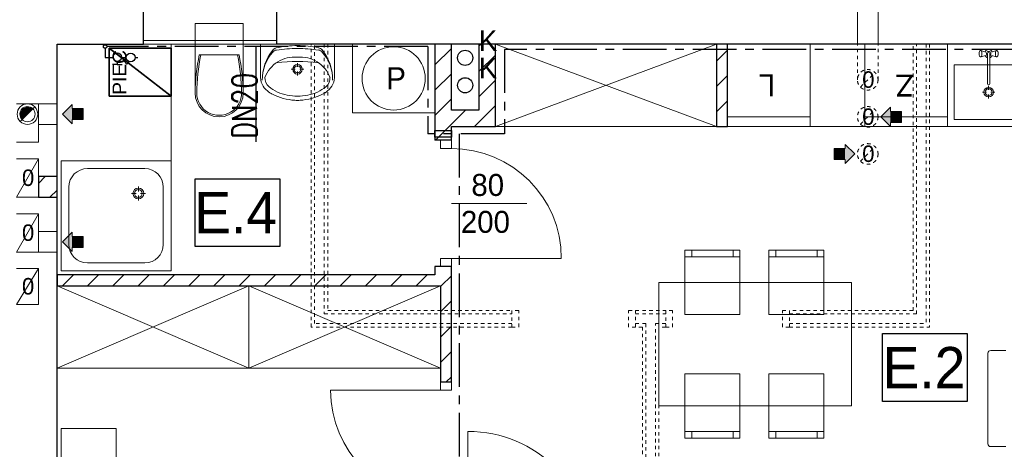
# Model space of a CAD drawing. Extents: x -220425 to -32551, y -64521 to 77206.
# Tile 20 of 59: x -181694 to -174528, y -6896 to -3767. Entities that reach past the tile are written whole.
import ezdxf
from ezdxf.lldxf.tags import DXFTag

# ---------------------------------------------------------------- set-up
doc = ezdxf.new("R2010")
doc.units = 0
doc.header["$MEASUREMENT"] = 0
for name, pattern in [('Hidden Line', [50, 25, -25]), ('Krawędzie ukryte', [150, 100, -50]), ('MITTE', [50.8, 31.75, -6.35, 6.35, -6.35])]:
    doc.linetypes.add(name, pattern=pattern)
for name, color, linetype in [('#op-kan-san', 3, 'Continuous'), ('#opisy', 252, 'Continuous'), ('_MK_opis gazu', 3, 'Continuous'), ('armatura', 6, 'Continuous'), ('Drzwi ArchiCAD', 7, 'Continuous')]:
    doc.layers.add(name, color=color, linetype=linetype)
for name, color, linetype, lineweight, true_color in [('Arch drzwi_Nr_Pióra__4', 7, 'Continuous', 9, 0x029e21), ('Arch obudowy GK_Nr_Pióra__9', 7, 'Continuous', 13, 0x3dad99), ('Arch okna_Nr_Pióra__4', 7, 'Continuous', 9, 0x029e21), ('arch wypelnienia_Nr_Pióra__89', 7, 'Continuous', 20, 0x71cebe), ('Arch wyposarzenie_Nr_Pióra__9', 7, 'Continuous', 13, 0x3dad99), ('Arch wyposazenie_Nr_Pióra__9', 7, 'Continuous', 13, 0x3dad99)]:
    doc.layers.add(name, color=color, linetype=linetype, lineweight=lineweight, true_color=true_color)
for name, color, linetype, lineweight in [('Arch IS_Nr_Pióra__52', 34, 'Continuous', 25), ('Arch kominy_Nr_Pióra__1', 7, 'Continuous', 25), ('Arch kominy_Nr_Pióra__10', 134, 'Continuous', 18), ('Arch kominy_Nr_Pióra__21', 7, 'Continuous', 9), ('Arch opisy_Nr_Pióra__21', 7, 'Continuous', 9), ('arch wypelnienia_Nr_Pióra__21', 7, 'Continuous', 9), ('Arch wyposazenie_Nr_Pióra__26', 5, 'Continuous', 35), ('Arch ściany nośne_Nr_Pióra__21', 7, 'Continuous', 9), ('Arch ściany nośne_Nr_Pióra__27', 7, 'Continuous', 30), ('Drzwi ArchiCAD_Nr_Pióra__27', 7, 'Continuous', 30), ('Drzwi ArchiCAD_Nr_Pióra__5', 7, 'Continuous', 13), ('INWENT OPISY_Nr_Pióra__52', 34, 'Continuous', 25), ('INWENT. DRZWI_Nr_Pióra__101', 8, 'Continuous', 13), ('INWENT.ŚCIANY_Nr_Pióra__1', 7, 'Continuous', 25), ('INWENT.ŚCIANY_Nr_Pióra__101', 8, 'Continuous', 13), ('IS_Zimna_woda', 5, 'SOLID', 30), ('Istniejące kominy_Nr_Pióra__5', 7, 'Continuous', 13), ('Istniejące stropy_Nr_Pióra__5', 7, 'Continuous', 13)]:
    doc.layers.add(name, color=color, linetype=linetype, lineweight=lineweight)
doc.styles.add('GENERATED_STYLE_4', font='txt')
doc.styles.add('GENERATED_STYLE_6', font='txt')
doc.styles.add('GENERATED_STYLE_8', font='arial.ttf')
doc.styles.add('ROMANS', font='romans.shx', dxfattribs={"width": 0.85, "height": 0.11})
tags = doc.linetypes.add('SOLID', pattern=[10, 10, 0]).pattern_tags.tags
tags[6:7] = [DXFTag(74, 4), DXFTag(75, 0), DXFTag(340, '0'), DXFTag(46, 0.0), DXFTag(50, 0.0), DXFTag(44, 0.0), DXFTag(45, 0.0)]
tags[4:5] = [DXFTag(74, 4), DXFTag(75, 0), DXFTag(340, '0'), DXFTag(46, 0.0), DXFTag(50, 0.0), DXFTag(44, 0.0), DXFTag(45, 0.0)]
pattern_1 = [(45, (197252.38, 10015.15), (-91.92388, 91.92388), [])]

# ---------------------------------------------------------------- blocks, each defined once
blk = doc.blocks.new('A$C68B6B573')
at = {"layer": 'Arch ściany nośne_Nr_Pióra__21', "linetype": 'Continuous'}
h = blk.add_hatch(dxfattribs=at)
h.set_pattern_fill('Common_Brick', color=252, style=0, pattern_type=2)
h.set_pattern_definition(pattern_1)
h.paths.add_polyline_path([(18700, 5590), (18700, 6070), (18580, 6070), (18580, 5470)], flags=0)
h = blk.add_hatch(dxfattribs=at)
h.set_pattern_fill('Common_Brick', color=252, style=0, pattern_type=2)
h.set_pattern_definition(pattern_1)
h.paths.add_polyline_path([(19020, 5470), (19020, 6070), (18900, 6070), (18900, 5590)], flags=0)
h = blk.add_hatch(dxfattribs=at)
h.set_pattern_fill('Common_Brick', color=252, style=0, pattern_type=2)
h.set_pattern_definition(pattern_1)
h.paths.add_polyline_path([(20710, 5470), (20710, 6070), (20630, 6070), (20630, 5470)], flags=0)
h = blk.add_hatch(dxfattribs=at)
h.set_pattern_fill('Common_Brick', color=252, style=0, pattern_type=2)
h.set_pattern_definition(pattern_1)
h.paths.add_polyline_path([(18580, 5470), (19020, 5470), (18900, 5590), (18700, 5590)], flags=0)
h = blk.add_hatch(dxfattribs=at)
h.set_pattern_fill('Common_Brick', color=252, style=0, pattern_type=2)
h.set_pattern_definition(pattern_1)
h.paths.add_polyline_path([(18700, 5470), (18580, 5470), (18580, 5370), (18620, 5370), (18700, 5370)], flags=0)
h = blk.add_hatch(dxfattribs=at)
h.set_pattern_fill('Common_Brick', color=252, style=0, pattern_type=2)
h.set_pattern_definition(pattern_1)
h.paths.add_polyline_path([(15830, 4955), (15830, 5105), (15695, 5105), (15695, 4955)], flags=0)
h = blk.add_hatch(dxfattribs=at)
h.set_pattern_fill('Common_Brick', color=252, style=0, pattern_type=2)
h.set_pattern_definition(pattern_1)
h.paths.add_polyline_path([(18580, 4310), (18700, 4310), (18700, 4450), (18620, 4450), (18580, 4450)], flags=0)
h = blk.add_hatch(dxfattribs=at)
h.set_pattern_fill('Common_Brick', color=252, style=0, pattern_type=2)
h.set_pattern_definition(pattern_1)
h.paths.add_polyline_path([(18580, 4390), (15830, 4390), (15830, 4310), (18580, 4310)], flags=0)
h = blk.add_hatch(dxfattribs=at)
h.set_pattern_fill('Common_Brick', color=252, style=0, pattern_type=2)
h.set_pattern_definition(pattern_1)
h.paths.add_polyline_path([(18700, 4310), (18620, 4310), (18620, 3610), (18700, 3610)], flags=0)
at = {"color": 252}
for p, q in [((16835, 4595.4), (16835, 5089.5)), ((16835, 5089.5), (17450.6, 5089.5)), ((17450.6, 5089.5), (17450.6, 4595.4)), ((17450.6, 4595.4), (16835, 4595.4)), ((21837.6, 3467.5), (21837.6, 3961.6)), ((21837.6, 3961.6), (22453.1, 3961.6)), ((22453.1, 3961.6), (22453.1, 3467.5)), ((22453.1, 3467.5), (21837.6, 3467.5))]:
    blk.add_line(p, q, dxfattribs=at)
at = {"layer": 'Arch IS_Nr_Pióra__52', "color": 252, "linetype": 'Continuous'}
for centre in [(18800, 5970), (18800, 5770)]:
    blk.add_circle(centre, 55, dxfattribs=at)
at = {"layer": 'Arch kominy_Nr_Pióra__1', "color": 252, "linetype": 'Continuous'}
for points in [[(15940, 5490), (15870, 5560), (15940, 5630)], [(16020, 5520), (15940, 5600), (16020, 5600)], [(15940, 5520), (15940, 5600), (16020, 5520)], [(21895, 5470), (21825, 5540), (21895, 5610)], [(21975, 5500), (21895, 5580), (21975, 5580)], [(21895, 5500), (21895, 5580), (21975, 5500)], [(21565, 5230), (21485, 5310), (21565, 5310)], [(21485, 5230), (21485, 5310), (21565, 5230)], [(21565, 5200), (21565, 5340), (21635, 5270)], [(15940, 4560), (15870, 4630), (15940, 4700)], [(16020, 4590), (15940, 4670), (16020, 4670)], [(15940, 4590), (15940, 4670), (16020, 4590)]]:
    blk.add_solid(points, dxfattribs=at)
at = {"layer": 'Arch kominy_Nr_Pióra__21', "color": 252, "linetype": 'Continuous'}
for p, q in [((21655, 6070), (21655, 6490)), ((21805, 6070), (21805, 6490)), ((15668, 5613), (15562, 5507)), ((15695, 5635), (15830, 5635)), ((15830, 5635), (15830, 5485)), ((15940, 5630), (15870, 5560)), ((15940, 5600), (15940, 5630)), ((16020, 5600), (15940, 5600)), ((16020, 5600), (16020, 5520)), ((21825, 5540), (21895, 5610)), ((21895, 5580), (21895, 5610)), ((15870, 5560), (15940, 5490)), ((16020, 5520), (15940, 5520)), ((15940, 5520), (15940, 5490)), ((21895, 5470), (21825, 5540)), ((21975, 5580), (21895, 5580)), ((21975, 5500), (21975, 5580)), ((15695, 5485), (15830, 5485)), ((21975, 5500), (21895, 5500)), ((21895, 5500), (21895, 5470)), ((21485, 5310), (21565, 5310)), ((21485, 5230), (21485, 5310)), ((21635, 5270), (21565, 5340)), ((21565, 5310), (21565, 5340)), ((21565, 5200), (21635, 5270)), ((21485, 5230), (21565, 5230)), ((21565, 5230), (21565, 5200)), ((15695, 4705), (15830, 4705)), ((15830, 4705), (15830, 4555)), ((15940, 4700), (15870, 4630)), ((15940, 4670), (15940, 4700)), ((16020, 4670), (15940, 4670)), ((16020, 4670), (16020, 4590)), ((15870, 4630), (15940, 4560)), ((16020, 4590), (15940, 4590)), ((15940, 4590), (15940, 4560)), ((15695, 4555), (15830, 4555))]:
    blk.add_line(p, q, dxfattribs=at)
at = {"layer": 'Arch kominy_Nr_Pióra__21', "color": 252, "linetype": 'Hidden Line'}
for p, q in [((21655, 5810), (21655, 6070)), ((21805, 5810), (21805, 6070)), ((21677, 5757), (21783, 5863)), ((21677, 5487), (21783, 5593)), ((21677, 5217), (21783, 5323))]:
    blk.add_line(p, q, dxfattribs=at)
for centre in [(21730, 5810), (21730, 5540), (21730, 5270)]:
    blk.add_circle(centre, 75, dxfattribs=at)
at = {"layer": 'Arch kominy_Nr_Pióra__21', "color": 252, "linetype": 'Continuous'}
for radius in [75, 55]:
    blk.add_circle((15615, 5560), radius, dxfattribs=at)
at = {"layer": 'Arch obudowy GK_Nr_Pióra__9', "color": 252, "linetype": 'Continuous'}
for p, q in [((17430, 6095), (16460, 6095)), ((16460, 6070), (17430, 6070))]:
    blk.add_line(p, q, dxfattribs=at)
at = {"layer": 'Arch okna_Nr_Pióra__4', "color": 252, "linetype": 'Continuous'}
blk.add_line((19250, 4910), (18700, 4910), dxfattribs=at)
at = {"layer": 'Arch opisy_Nr_Pióra__21', "color": 252, "linetype": 'Continuous'}
for p, q in [((16835, 4595.4), (16835, 5089.5)), ((16835, 5089.5), (17450.6, 5089.5)), ((17450.6, 5089.5), (17450.6, 4595.4)), ((17450.6, 4595.4), (16835, 4595.4)), ((21837.6, 3467.5), (21837.6, 3961.6)), ((21837.6, 3961.6), (22453.1, 3961.6)), ((22453.1, 3961.6), (22453.1, 3467.5)), ((22453.1, 3467.5), (21837.6, 3467.5))]:
    blk.add_line(p, q, dxfattribs=at)
at = {"layer": 'arch wypelnienia_Nr_Pióra__21', "color": 252, "linetype": 'Continuous'}
blk.add_line((15576.1, 5521.1), (15653.9, 5598.9), dxfattribs=at)
for start, end in [(45, 180), (180, 225)]:
    blk.add_arc((15615, 5560), 55, start, end, dxfattribs=at)
at = {"layer": 'arch wypelnienia_Nr_Pióra__89', "color": 252, "linetype": 'Continuous'}
for points in [[(15576.1, 5521.1), (15564.2, 5570.1), (15576.1, 5598.9)], [(15615, 5560), (15576.1, 5598.9), (15615, 5615)], [(15576.1, 5521.1), (15576.1, 5598.9), (15615, 5560)], [(15615, 5560), (15615, 5615), (15653.9, 5598.9)], [(15564.2, 5539), (15560, 5560), (15564.2, 5570.1)], [(15564.2, 5539), (15564.2, 5570.1), (15576.1, 5521.1)]]:
    blk.add_solid(points, dxfattribs=at)
at = {"layer": 'Arch wyposarzenie_Nr_Pióra__9', "color": 252, "linetype": 'Continuous'}
for p, q in [((16660, 4420), (16660, 6070)), ((17849.9, 6070), (17309.9, 6070)), ((17309.9, 6070), (17309.9, 5841.5)), ((17494.8, 6070), (17665, 6070)), ((17849.9, 6070), (17849.9, 5841.5)), ((22549.6, 6022.6), (22544.4, 6018.8)), ((22552.4, 6024), (22549.6, 6022.6)), ((22589.9, 6012), (22552.4, 6024)), ((22555.2, 6022.6), (22552.4, 6024)), ((22557.7, 6018.4), (22555.2, 6022.6)), ((22630.1, 6012), (22667.6, 6024)), ((22664.8, 6022.6), (22662.3, 6018.4)), ((22667.6, 6024), (22664.8, 6022.6)), ((22670.4, 6022.6), (22667.6, 6024)), ((22670.4, 6022.6), (22675.6, 6018.8)), ((22540.9, 6010), (22540, 6003.5)), ((22540, 6003.5), (22540, 5996.5)), ((22540, 5996.5), (22540.9, 5990)), ((22542.4, 6015.3), (22540.9, 6010)), ((22540.9, 5990), (22542.4, 5984.7)), ((22544.4, 6018.8), (22542.4, 6015.3)), ((22542.4, 5984.7), (22544.4, 5981.2)), ((22549.6, 5977.4), (22544.4, 5981.2)), ((22549.6, 5977.4), (22552.4, 5976)), ((22589.9, 5988), (22552.4, 5976)), ((22552.4, 5976), (22555.2, 5977.4)), ((22555.2, 5977.4), (22557.7, 5981.6)), ((22559.5, 6012), (22557.7, 6018.4)), ((22557.7, 5981.6), (22559.5, 5988)), ((22560.5, 6004.2), (22559.5, 6012)), ((22559.5, 5988), (22560.5, 5995.8)), ((22560.5, 5995.8), (22560.5, 6004.2)), ((22602.1, 6001.4), (22602.1, 5781.1)), ((22617.9, 5781.1), (22617.9, 6001.4)), ((22630.1, 5988), (22667.6, 5976)), ((22660.5, 6012), (22659.5, 6004.2)), ((22659.5, 6004.2), (22659.5, 5995.8)), ((22659.5, 5995.8), (22660.5, 5988)), ((22662.3, 6018.4), (22660.5, 6012)), ((22660.5, 5988), (22662.3, 5981.6)), ((22662.3, 5981.6), (22664.8, 5977.4)), ((22664.8, 5977.4), (22667.6, 5976)), ((22667.6, 5976), (22670.4, 5977.4)), ((22670.4, 5977.4), (22675.6, 5981.2)), ((22677.6, 6015.3), (22675.6, 6018.8)), ((22675.6, 5981.2), (22677.6, 5984.7)), ((22679.1, 6010), (22677.6, 6015.3)), ((22677.6, 5984.7), (22679.1, 5990)), ((22680, 6003.5), (22679.1, 6010)), ((22679.1, 5990), (22680, 5996.5)), ((22680, 5996.5), (22680, 6003.5)), ((17534.5, 5886.7), (17563.3, 5886.7)), ((17580, 5932.2), (17580, 5903.3)), ((17596.7, 5886.7), (17625.5, 5886.7)), ((17580, 5870), (17580, 5841.2)), ((22610, 5736.7), (22610, 5765.5)), ((22593.3, 5720), (22564.5, 5720)), ((22610, 5674.5), (22610, 5703.3)), ((22655.5, 5720), (22626.7, 5720)), ((15860, 5220), (16660, 5220)), ((15860, 4420), (15860, 5220)), ((16051.2, 5163.8), (16468.7, 5163.8)), ((16660, 4420), (16660, 5220)), ((15916.2, 4611.2), (15916.2, 5028.7)), ((16422.2, 4997.7), (16422.2, 5033.4)), ((16603.7, 4611.2), (16603.7, 5028.7)), ((16406.7, 4982.2), (16371, 4982.2)), ((16422.2, 4931), (16422.2, 4966.7)), ((16473.4, 4982.2), (16437.7, 4982.2)), ((16051.2, 4476.2), (16468.7, 4476.2)), ((15860, 4420), (16660, 4420))]:
    blk.add_line(p, q, dxfattribs=at)
for centre, radius in [((18280, 5820), 230), ((17580, 5886.7), 35), ((17580, 5886.7), 25), ((22610, 5720), 35), ((22610, 5720), 25), ((16422.2, 4982.2), 39.4), ((16422.2, 4982.2), 28.1)]:
    blk.add_circle(centre, radius, dxfattribs=at)
for centre, radius, start, end in [((17663.4, 5812), 339.6, 140.74225, 180.98472), ((17433.8, 5982.2), 45, 97.90792, 138.60197), ((17435.3, 5998.4), 45, 102.77149, 140.74225), ((17574.8, 5383.1), 675.9, 89.56719, 102.77149), ((17586.4, 4883.9), 1153.8, 90.32245, 97.90792), ((17585.6, 5383.1), 675.9, 77.30598, 90.51028), ((17574.7, 4883.9), 1153.8, 82.16955, 89.75502), ((17725.8, 5982.4), 45, 41.47551, 82.16955), ((17724.3, 5998.6), 45, 39.33522, 77.30598), ((17496.4, 5811.9), 339.6, 359.09275, 39.33522), ((22610, 6000), 30, 27.97653, 152.02347), ((17628.9, 5810.2), 305.1, 138.60196, 180.75418), ((17560.6, 5735.1), 240.6, 85.39402, 121.05606), ((17599.2, 5735.1), 240.6, 58.94394, 94.60598), ((17530.9, 5810.1), 305.1, 359.32329, 41.47551), ((22610, 6000), 30, 207.97653, 254.77469), ((22610, 6000), 16.8, 298.05488, 241.94512), ((22610, 6000), 8, 10, 170), ((22610, 6000), 30, 285.22531, 332.02347), ((17567, 5739), 240.7, 122.84422, 158.44807), ((17579.9, 4959.2), 984.9, 81.17345, 98.82043), ((17592.8, 5739), 240.7, 21.55193, 57.15578), ((17447.1, 5835.6), 137.4, 177.54482, 231.25458), ((17423.9, 5821.9), 80.9, 176.06939, 229.19839), ((17735.9, 5821.9), 80.9, 310.80161, 3.93061), ((17712.7, 5835.6), 137.4, 308.74542, 2.45518), ((17556.5, 5987.3), 293, 230.71494, 260.00224), ((17603.3, 5987.3), 293, 279.99776, 309.28506), ((22610, 5781.1), 7.88, 180, 0), ((17494.1, 5894.6), 212.8, 231.31519, 242.84286), ((17593.6, 6103.6), 444.2, 243.7403, 265.79476), ((17579.9, 6006.6), 316.7, 256.43339, 283.56661), ((17566.2, 6103.6), 444.2, 274.20524, 296.2597), ((17665.6, 5894.6), 212.8, 297.15714, 308.68481), ((17579.9, 5930), 270, 265.98758, 274.01242), ((16051.2, 5028.7), 135, 90, 180), ((16468.7, 5028.7), 135, 0, 90), ((16051.2, 4611.2), 135, 180, 270), ((16468.7, 4611.2), 135, 270, 0)]:
    blk.add_arc(centre, radius, start, end, dxfattribs=at)
at = {"layer": 'Arch wyposazenie_Nr_Pióra__26', "color": 252, "linetype": 'Continuous'}
for p, q in [((16210, 6040), (16660, 5690)), ((16210, 6040), (16660, 6040)), ((16210, 5690), (16210, 6040)), ((16660, 6040), (16660, 5690)), ((16660, 5690), (16210, 5690))]:
    blk.add_line(p, q, dxfattribs=at)
at = {"layer": 'Arch wyposazenie_Nr_Pióra__9', "color": 252, "linetype": 'Continuous'}
for p, q in [((17185, 6220), (16835, 6220)), ((16835, 6070), (16835, 6220)), ((17185, 6070), (17185, 6220)), ((17185, 6070), (16835, 6070)), ((16835, 5713.9), (16835, 6070)), ((17185, 5713.9), (17185, 6070)), ((17980, 6070), (17980, 5570)), ((18580, 6070), (17980, 6070)), ((18580, 5570), (18580, 6070)), ((20630, 5470), (19020, 6070)), ((19020, 5470), (20630, 6070)), ((20710, 6070), (20710, 5470)), ((21310, 6070), (20710, 6070)), ((21310, 5470), (21310, 6070)), ((21710, 5470), (21710, 6070)), ((21710, 6070), (22310, 6070)), ((22310, 5470), (22310, 6070)), ((22310, 6070), (22310, 5470)), ((22310, 6070), (22910, 6070)), ((22310, 6020), (22310, 5520)), ((16865.2, 5992.2), (17154.8, 5992.2)), ((22360, 5920), (22860, 5920)), ((22360, 5520), (22360, 5920)), ((17980, 5570), (18580, 5570)), ((20710, 5540), (21310, 5540)), ((22310, 5540), (21710, 5540)), ((22860, 5520), (22360, 5520)), ((19020, 5470), (20630, 5470)), ((20710, 5470), (21310, 5470)), ((20710, 5470), (24450, 5470)), ((22310, 5470), (21710, 5470)), ((22310, 5470), (22910, 5470)), ((20400, 4570), (20800, 4570)), ((20400, 4100), (20400, 4570)), ((20800, 4520), (20400, 4520)), ((20450, 4520), (20450, 4570)), ((20750, 4520), (20750, 4570)), ((20800, 4570), (20800, 4100)), ((21010.9, 4100), (21010.9, 4570)), ((21010.9, 4570), (21410.9, 4570)), ((21410.9, 4520), (21010.9, 4520)), ((21060.9, 4520), (21060.9, 4570)), ((21360.9, 4520), (21360.9, 4570)), ((21410.9, 4570), (21410.9, 4100)), ((17225, 3710), (15830, 4310)), ((15830, 3710), (17225, 4310)), ((17225, 4310), (17225, 3710)), ((17225, 4310), (17225, 3710)), ((17225, 3710), (18620, 4310)), ((18620, 3710), (17225, 4310)), ((20210, 4335), (21610.9, 4335)), ((20210, 3435), (20210, 4335)), ((21610.9, 4335), (21610.9, 3435)), ((20800, 4100), (20400, 4100)), ((21410.9, 4100), (21010.9, 4100)), ((22605, 3158.8), (22605, 3818.8)), ((22625, 3838.8), (22735, 3838.8)), ((17225, 3710), (15830, 3710)), ((17225, 3710), (18620, 3710)), ((20800, 3670), (20400, 3670)), ((20400, 3670), (20400, 3200)), ((20800, 3200), (20800, 3670)), ((21010.9, 3670), (21010.9, 3200)), ((21410.9, 3670), (21010.9, 3670)), ((21410.9, 3200), (21410.9, 3670)), ((21610.9, 3435), (20210, 3435)), ((15860, 3270), (15860, 2866.2)), ((16260, 3270), (15860, 3270)), ((16260, 2866.2), (16260, 3270)), ((20800, 3250), (20400, 3250)), ((20450, 3250), (20450, 3200)), ((20750, 3250), (20750, 3200)), ((21410.9, 3250), (21010.9, 3250)), ((21060.9, 3250), (21060.9, 3200)), ((21360.9, 3250), (21360.9, 3200)), ((20400, 3200), (20800, 3200)), ((21010.9, 3200), (21410.9, 3200)), ((22735, 3138.8), (22625, 3138.8))]:
    blk.add_line(p, q, dxfattribs=at)
for centre, start, end in [((22625, 3818.8), 90, 180), ((22625, 3158.8), 180, 270)]:
    blk.add_arc(centre, 20, start, end, dxfattribs=at)
for centre, major_axis, start_param, end_param in [((18336.2, 5693.9), (1501.3, 0), 2.940225, 3.128195), ((18336.2, 5693.9), (1489.9, 0), 2.938667, 3.128195), ((15683.8, 5693.9), (1489.9, 0), 0.013398, 0.202926), ((15683.8, 5693.9), (1501.3, 0), 0.013398, 0.201367), ((17010, 5713.9), (175, 0), 3.141593, 6.283185), ((17010, 5713.9), (163.6, 0), 3.141593, 6.298351)]:
    blk.add_ellipse(centre, major_axis=major_axis, ratio=0.99359, start_param=start_param, end_param=end_param, dxfattribs=at)
at = {"layer": 'Arch ściany nośne_Nr_Pióra__27', "color": 252, "linetype": 'Continuous'}
for p, q in [((18580, 6070), (18580, 5470)), ((18700, 6070), (18580, 6070)), ((18700, 5590), (18700, 6070)), ((18900, 6070), (18900, 5590)), ((19020, 6070), (18900, 6070)), ((19020, 5470), (19020, 6070)), ((20630, 6070), (20630, 5470)), ((20710, 6070), (20630, 6070)), ((20710, 5470), (20710, 6070)), ((18900, 5590), (18700, 5590)), ((18580, 5470), (18580, 5370)), ((18700, 5470), (19020, 5470)), ((18700, 5370), (18700, 5470)), ((20630, 5470), (20710, 5470)), ((18620, 5370), (18580, 5370)), ((18700, 5370), (18620, 5370)), ((15695, 5105), (15695, 4955)), ((15830, 5105), (15695, 5105)), ((15830, 4955), (15830, 5105)), ((15695, 4955), (15830, 4955)), ((18580, 4450), (18580, 4390)), ((18620, 4450), (18580, 4450)), ((18700, 4450), (18620, 4450)), ((18700, 4310), (18700, 4450)), ((15830, 4390), (15830, 4310)), ((18580, 4390), (15830, 4390)), ((15830, 4310), (18580, 4310)), ((18580, 4310), (18620, 4310)), ((18620, 4310), (18620, 3610)), ((18700, 3610), (18700, 4310)), ((18620, 3610), (18700, 3610))]:
    blk.add_line(p, q, dxfattribs=at)
at = {"layer": 'Drzwi ArchiCAD_Nr_Pióra__27', "color": 252, "linetype": 'Continuous'}
for p, q in [((18700, 5370), (18620, 5370)), ((18700, 4450), (18620, 4450)), ((18620, 3610), (18700, 3610))]:
    blk.add_line(p, q, dxfattribs=at)
at = {"layer": 'Drzwi ArchiCAD_Nr_Pióra__5', "color": 252, "linetype": 'Continuous'}
for p, q in [((18700, 5370), (18620, 5370)), ((18620, 5370), (18620, 5310)), ((18620, 5310), (18700, 5310)), ((18700, 5310), (18700, 5370)), ((18620, 4510), (18620, 4450)), ((18700, 4510), (18620, 4510)), ((18620, 4450), (18700, 4450)), ((18700, 4510), (19500, 4510)), ((18700, 4450), (18700, 4510)), ((18700, 3610), (18620, 3610)), ((18620, 3610), (18620, 3550)), ((18700, 3550), (18700, 3610)), ((18620, 3550), (17820, 3550)), ((18620, 3550), (18700, 3550)), ((18820, 2350), (18820, 3250))]:
    blk.add_line(p, q, dxfattribs=at)
for centre, radius, start, end in [((18700, 4510), 800, 0, 90), ((18620, 3550), 800, 180, 270), ((18820, 2350), 900, 0, 90)]:
    blk.add_arc(centre, radius, start, end, dxfattribs=at)
at = {"layer": 'INWENT. DRZWI_Nr_Pióra__101', "color": 252, "linetype": 'Hidden Line'}
for p, q in [((19190, 4130), (19140, 4130)), ((19190, 4010), (19190, 4130)), ((19990, 4130), (20040, 4130)), ((19990, 4010), (19990, 4130)), ((20310, 4130), (20260, 4130)), ((20310, 4010), (20310, 4130)), ((21110, 4130), (21160, 4130)), ((21110, 4010), (21110, 4130)), ((19140, 4010), (19190, 4010)), ((20040, 4010), (19990, 4010)), ((20260, 4010), (20310, 4010)), ((21160, 4010), (21110, 4010))]:
    blk.add_line(p, q, dxfattribs=at)
at = {"layer": 'INWENT.ŚCIANY_Nr_Pióra__1', "color": 252, "linetype": 'Continuous'}
for p, q in [((16460, 6070), (16460, 6490)), ((17430, 6070), (17430, 6490)), ((15830, 6070), (16460, 6070)), ((15830, 420), (15830, 6070)), ((23480, 6070), (17430, 6070))]:
    blk.add_line(p, q, dxfattribs=at)
at = {"layer": 'INWENT.ŚCIANY_Nr_Pióra__101', "color": 252, "linetype": 'Hidden Line'}
for p, q in [((17680, 4010), (17680, 6070)), ((17705, 4035), (17705, 6070)), ((17775, 6070), (17775, 4105)), ((17800, 6070), (17800, 4130)), ((22060, 4130), (22060, 6070)), ((22085, 4105), (22085, 6070)), ((22155, 6070), (22155, 4035)), ((22180, 6070), (22180, 4010)), ((17775, 4105), (19140, 4105)), ((17800, 4130), (19140, 4130)), ((19140, 4130), (19140, 4010)), ((20040, 4010), (20040, 4130)), ((20040, 4130), (20260, 4130)), ((20040, 4105), (20260, 4105)), ((20260, 4130), (20260, 4010)), ((21160, 4130), (21160, 4010)), ((22060, 4130), (21160, 4130)), ((22085, 4105), (21160, 4105)), ((19140, 4035), (17705, 4035)), ((20115, 4035), (20040, 4035)), ((20115, 4035), (20115, 420)), ((20260, 4035), (20185, 4035)), ((20185, 420), (20185, 4035)), ((21160, 4035), (22155, 4035)), ((19140, 4010), (17680, 4010)), ((20090, 4010), (20040, 4010)), ((20090, 4010), (20090, 420)), ((20260, 4010), (20210, 4010)), ((20210, 420), (20210, 4010)), ((21160, 4010), (22180, 4010))]:
    blk.add_line(p, q, dxfattribs=at)
at = {"layer": 'Istniejące kominy_Nr_Pióra__5', "color": 252, "linetype": 'Continuous'}
for p, q in [((15695, 5635), (15535, 5635)), ((15695, 5635), (15695, 5355)), ((15695, 5355), (15535, 5355)), ((15535, 4955), (15695, 5235)), ((15695, 5235), (15535, 5235)), ((15695, 5235), (15695, 4955)), ((15695, 5105), (15830, 5105)), ((15695, 4955), (15535, 4955)), ((15695, 4955), (15830, 4955)), ((15535, 4555), (15695, 4835)), ((15695, 4835), (15535, 4835)), ((15695, 4835), (15695, 4555)), ((15695, 4705), (15830, 4705)), ((15695, 4555), (15535, 4555)), ((15695, 4555), (15830, 4555)), ((15535, 4175), (15695, 4435)), ((15695, 4435), (15535, 4435)), ((15695, 4435), (15695, 4175)), ((15695, 4175), (15535, 4175))]:
    blk.add_line(p, q, dxfattribs=at)
at = {"layer": 'Istniejące stropy_Nr_Pióra__5', "color": 252, "linetype": 'Krawędzie ukryte'}
blk.add_line((16460, 6070), (17430, 6070), dxfattribs=at)
at = {"layer": 'Arch drzwi_Nr_Pióra__4', "color": 252, "linetype": 'Continuous', "style": 'GENERATED_STYLE_6'}
for s, p in [('80', (18845.5, 4964.2)), ('200', (18769.3, 4695.5))]:
    blk.add_text(s, height=160, dxfattribs=at).set_placement(p)
at = {"layer": 'Arch kominy_Nr_Pióra__10', "color": 252, "linetype": 'Continuous', "style": 'GENERATED_STYLE_6'}
for p in [(21690, 5751.8), (21690, 5481.8), (21690, 5211.8), (15575, 5036.8), (15575, 4636.8), (15575, 4246.8)]:
    blk.add_text('0', height=120, dxfattribs=at).set_placement(p)
at = {"layer": 'Arch opisy_Nr_Pióra__21', "color": 252, "linetype": 'Continuous', "style": 'GENERATED_STYLE_8'}
blk.add_text('PIEC', height=100, rotation=90, dxfattribs=at).set_placement((16334.5, 5700.6))
at = {"layer": 'Arch opisy_Nr_Pióra__21', "color": 252, "linetype": 'Continuous', "style": 'GENERATED_STYLE_4'}
for s, p in [('E.4', (16828.5, 4692.4)), ('E.2', (21838.2, 3564.6))]:
    blk.add_text(s, height=300, dxfattribs=at).set_placement(p)
at = {"layer": 'Arch wyposazenie_Nr_Pióra__9', "color": 252, "linetype": 'Continuous', "style": 'GENERATED_STYLE_6'}
blk.add_text('P', height=160, dxfattribs=at).set_placement((18226.7, 5741.7))
for s, p in [('L', (21055.7, 5849.6)), ('Z', (22063.3, 5848.3))]:
    blk.add_text(s, height=160, rotation=180, dxfattribs=at).set_placement(p)
at = {"layer": 'INWENT OPISY_Nr_Pióra__52', "color": 252, "linetype": 'Continuous', "style": 'GENERATED_STYLE_6'}
for p in [(18900, 6020.2), (18900, 5820.2)]:
    blk.add_text('K', height=150, dxfattribs=at).set_placement(p)

msp = doc.modelspace()

# ---------------------------------------------------------------- linework, layer by layer
at = {"layer": '#op-kan-san', "color": 7}
msp.add_line((-179972.778, -4656.959), (-179972.778, -3962.781), dxfattribs=at)
at = {"layer": '_MK_opis gazu', "color": 6}
for p, q in [((-180983.676, -4072.056), (-180983.596, -4093.894)), ((-180983.596, -4093.894), (-181019.159, -4094.025)), ((-180983.596, -4093.894), (-180948.032, -4093.764))]:
    msp.add_line(p, q, dxfattribs=at)
msp.add_lwpolyline([(-178672.335, -4573.958), (-178552.335, -4573.958), (-178552.426, -4623.958), (-178672.426, -4623.958), (-178672.335, -4573.958)], dxfattribs=at)
msp.add_ellipse((-180983.755, -4040.928), major_axis=(-22.091, 21.93), ratio=1, start_param=3.92699082, end_param=10.21017612, dxfattribs=at)
at = {"layer": 'armatura'}
for p, q in [((-180916.828, -4052.915), (-180934.165, -4070.252)), ((-180934.165, -4070.252), (-180913.789, -4090.627)), ((-180896.453, -4073.29), (-180913.789, -4090.627))]:
    msp.add_line(p, q, dxfattribs=at)
msp.add_circle((-180886.394, -4042.856), 32.053, dxfattribs=at)
at = {"layer": 'IS_Zimna_woda', "color": 2, "linetype": 'MITTE', "ltscale": 10}
for p, q in [((-181072.221, -3975.281), (-181072.221, -4042.292)), ((-178724.162, -3962.781), (-181059.721, -3962.781)), ((-178724.162, -3962.781), (-178724.162, -4598.925)), ((-173938.479, -3983.528), (-178165.974, -3983.528)), ((-178165.974, -3983.528), (-178165.974, -4598.925)), ((-181072.221, -4042.292), (-181014.853, -4042.292)), ((-180952.679, -4042.731), (-180918.447, -4042.856)), ((-180854.341, -4042.856), (-180833.714, -4042.931)), ((-178165.974, -4598.925), (-178724.162, -4598.925)), ((-178496.425, -4598.925), (-178496.425, -7801.074))]:
    msp.add_line(p, q, dxfattribs=at)
msp.add_circle((-181072.221, -3962.781), 12.5, dxfattribs=at)

# ---------------------------------------------------------------- block references
at = {"layer": 'Drzwi ArchiCAD'}
msp.add_blockref('A$C68B6B573', (-197252.38, -10015.148), dxfattribs=at)

# ---------------------------------------------------------------- texts
at = {"layer": '#opisy', "color": 3, "insert": (-180057.967, -4634.56), "char_height": 180, "width": 460.74929, "attachment_point": 4, "rotation": 90, "line_spacing_factor": 0.6, "style": 'ROMANS'}
msp.add_mtext('{\\W0.75;DN20}', dxfattribs=at)

doc.saveas('drawing.dxf')
